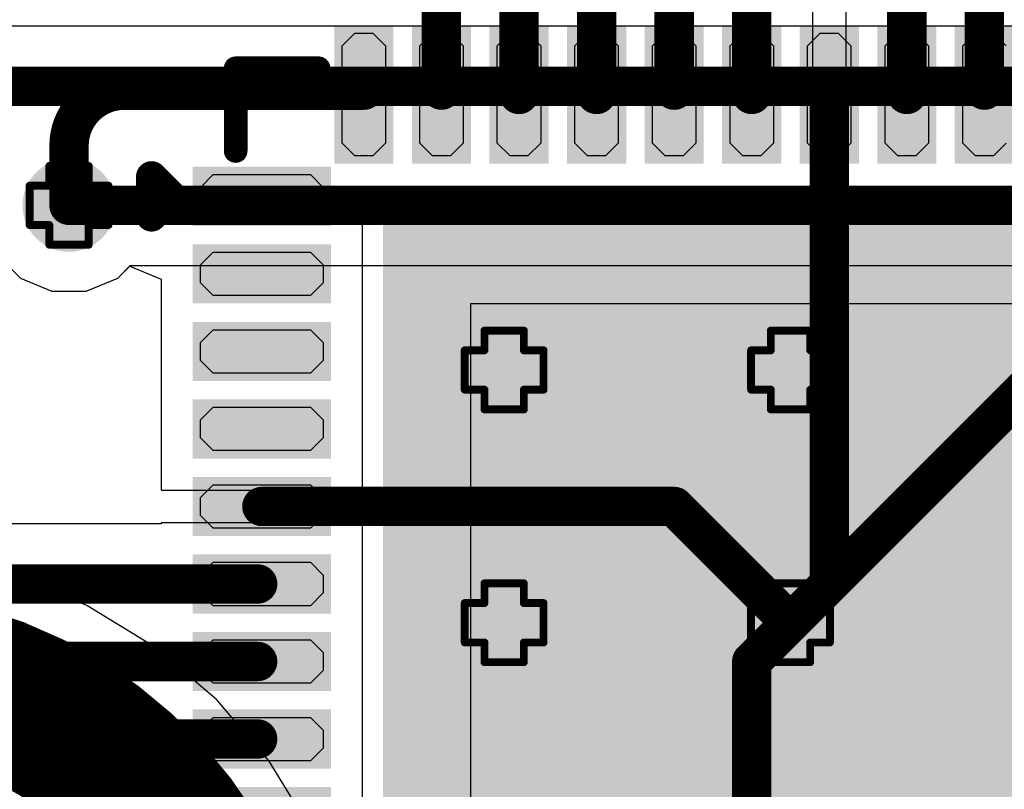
# Model space of a CAD drawing. Header units: inches. Extents: x -0.1 to 10.2, y 0 to 6.5.
# Tile 62 of 95: x 2.167 to 2.416, y 3.611 to 3.807. Entities that reach past the tile are written whole.
import ezdxf

# ---------------------------------------------------------------- set-up
doc = ezdxf.new("R2010")
doc.units = ezdxf.units.IN
doc.header["$MEASUREMENT"] = 0
for name, color, linetype in [('Bottom Layer', 5, 'Continuous'), ('Drill Drawing', 1, 'Continuous'), ('Top Layer', 1, 'Continuous'), ('Top Overlay', 2, 'Continuous'), ('Top Paste', 8, 'Continuous'), ('Top Solder', 216, 'Continuous'), ('Via Holes', 16, 'Continuous')]:
    doc.layers.add(name, color=color, linetype=linetype)

# ---------------------------------------------------------------- blocks, each defined once
blk = doc.blocks.new('48_QFN__7_7__17')
at = {"layer": 'Top Layer'}
for points in [[(-0.11378, 0.14971), (-0.10276, 0.14971), (-0.10276, 0.11859), (-0.11378, 0.11859)], [(-0.09409, 0.14971), (-0.08307, 0.14971), (-0.08307, 0.11859), (-0.09409, 0.11859)], [(-0.07441, 0.14971), (-0.06339, 0.14971), (-0.06339, 0.11859), (-0.07441, 0.11859)], [(-0.05472, 0.14971), (-0.0437, 0.14971), (-0.0437, 0.11859), (-0.05472, 0.11859)], [(-0.03504, 0.14971), (-0.02402, 0.14971), (-0.02402, 0.11859), (-0.03504, 0.11859)], [(-0.01535, 0.14971), (-0.00433, 0.14971), (-0.00433, 0.11859), (-0.01535, 0.11859)], [(0.00433, 0.14971), (0.01535, 0.14971), (0.01535, 0.11859), (0.00433, 0.11859)], [(0.02402, 0.14971), (0.03504, 0.14971), (0.03504, 0.11859), (0.02402, 0.11859)], [(0.0437, 0.14971), (0.05472, 0.14971), (0.05472, 0.11859), (0.0437, 0.11859)], [(-0.14971, 0.11378), (-0.11859, 0.11378), (-0.11859, 0.10276), (-0.14971, 0.10276)], [(-0.10138, 0.10138), (0.10138, 0.10138), (0.10138, -0.10138), (-0.10138, -0.10138)], [(-0.14971, 0.09409), (-0.11859, 0.09409), (-0.11859, 0.08307), (-0.14971, 0.08307)], [(-0.14971, 0.07441), (-0.11859, 0.07441), (-0.11859, 0.06339), (-0.14971, 0.06339)], [(-0.14971, 0.05472), (-0.11859, 0.05472), (-0.11859, 0.0437), (-0.14971, 0.0437)], [(-0.14971, 0.03504), (-0.11859, 0.03504), (-0.11859, 0.02402), (-0.14971, 0.02402)], [(-0.14971, 0.01535), (-0.11859, 0.01535), (-0.11859, 0.00433), (-0.14971, 0.00433)], [(-0.14971, -0.00433), (-0.11859, -0.00433), (-0.11859, -0.01535), (-0.14971, -0.01535)], [(-0.14971, -0.02402), (-0.11859, -0.02402), (-0.11859, -0.03504), (-0.14971, -0.03504)]]:
    blk.add_hatch(color=1, dxfattribs=at).paths.add_polyline_path(points)
at = {"layer": 'Top Solder'}
for points in [[(-0.11578, 0.15171), (-0.10076, 0.15171), (-0.10076, 0.11659), (-0.11578, 0.11659)], [(-0.09609, 0.15171), (-0.08107, 0.15171), (-0.08107, 0.11659), (-0.09609, 0.11659)], [(-0.07641, 0.15171), (-0.06139, 0.15171), (-0.06139, 0.11659), (-0.07641, 0.11659)], [(-0.05672, 0.15171), (-0.0417, 0.15171), (-0.0417, 0.11659), (-0.05672, 0.11659)], [(-0.03704, 0.15171), (-0.02202, 0.15171), (-0.02202, 0.11659), (-0.03704, 0.11659)], [(-0.01735, 0.15171), (-0.00233, 0.15171), (-0.00233, 0.11659), (-0.01735, 0.11659)], [(0.00233, 0.15171), (0.01735, 0.15171), (0.01735, 0.11659), (0.00233, 0.11659)], [(0.02202, 0.15171), (0.03704, 0.15171), (0.03704, 0.11659), (0.02202, 0.11659)], [(0.0417, 0.15171), (0.05672, 0.15171), (0.05672, 0.11659), (0.0417, 0.11659)], [(-0.15171, 0.11578), (-0.11659, 0.11578), (-0.11659, 0.10076), (-0.15171, 0.10076)], [(-0.10338, 0.10338), (0.10338, 0.10338), (0.10338, -0.10338), (-0.10338, -0.10338)], [(-0.15171, 0.09609), (-0.11659, 0.09609), (-0.11659, 0.08107), (-0.15171, 0.08107)], [(-0.15171, 0.07641), (-0.11659, 0.07641), (-0.11659, 0.06139), (-0.15171, 0.06139)], [(-0.15171, 0.05672), (-0.11659, 0.05672), (-0.11659, 0.0417), (-0.15171, 0.0417)], [(-0.15171, 0.03704), (-0.11659, 0.03704), (-0.11659, 0.02202), (-0.15171, 0.02202)], [(-0.15171, 0.01735), (-0.11659, 0.01735), (-0.11659, 0.00233), (-0.15171, 0.00233)], [(-0.15171, -0.00233), (-0.11659, -0.00233), (-0.11659, -0.01735), (-0.15171, -0.01735)], [(-0.15171, -0.02202), (-0.11659, -0.02202), (-0.11659, -0.03704), (-0.15171, -0.03704)], [(-0.15171, -0.0417), (-0.11659, -0.0417), (-0.11659, -0.05672), (-0.15171, -0.05672)]]:
    blk.add_hatch(color=216, dxfattribs=at).paths.add_polyline_path(points)
at = {"layer": 'Top Overlay'}
for points, const_width in [([(-0.1408, 0.1408), (-0.11978, 0.1408)], 0.006), ([(-0.1408, 0.11978), (-0.1408, 0.1408)], 0.006), ([(-0.16215, 0.10327), (-0.16215, 0.11327)], 0.00787), ([(-0.16215, 0.11327), (-0.15715, 0.10827)], 0.00787), ([(-0.16215, 0.10327), (-0.15715, 0.10827)], 0.00787)]:
    blk.add_lwpolyline(points, dxfattribs=dict(at, const_width=const_width))
for points, const_width in [([(-0.1423, 0.1408, 1), (-0.1393, 0.1408, 1)], 0.003), ([(-0.1423, 0.1408, 1), (-0.1393, 0.1408, 1)], 0.003), ([(-0.12128, 0.1408, 1), (-0.11828, 0.1408, 1)], 0.003), ([(-0.1423, 0.11978, 1), (-0.1393, 0.11978, 1)], 0.003), ([(-0.16412, 0.11327, 1), (-0.16018, 0.11327, 1)], 0.00394), ([(-0.16412, 0.11327, 1), (-0.16018, 0.11327, 1)], 0.00394), ([(-0.15912, 0.10827, 1), (-0.15518, 0.10827, 1)], 0.00394), ([(-0.15912, 0.10827, 1), (-0.15518, 0.10827, 1)], 0.00394), ([(-0.16412, 0.10327, 1), (-0.16018, 0.10327, 1)], 0.00394), ([(-0.16412, 0.10327, 1), (-0.16018, 0.10327, 1)], 0.00394)]:
    blk.add_lwpolyline(points, format="xyb", close=True, dxfattribs=dict(at, const_width=const_width))
at = {"layer": 'Top Paste'}
for p, q in [((-0.11378, 0.14648), (-0.11055, 0.14971)), ((-0.11055, 0.14971), (-0.10599, 0.14971)), ((-0.10599, 0.14971), (-0.10276, 0.14648)), ((-0.09409, 0.14648), (-0.09086, 0.14971)), ((-0.09086, 0.14971), (-0.0863, 0.14971)), ((-0.0863, 0.14971), (-0.08307, 0.14648)), ((-0.07441, 0.14648), (-0.07118, 0.14971)), ((-0.07118, 0.14971), (-0.06662, 0.14971)), ((-0.06662, 0.14971), (-0.06339, 0.14648)), ((-0.05472, 0.14648), (-0.05149, 0.14971)), ((-0.05149, 0.14971), (-0.04693, 0.14971)), ((-0.04693, 0.14971), (-0.0437, 0.14648)), ((-0.03504, 0.14648), (-0.03181, 0.14971)), ((-0.03181, 0.14971), (-0.02725, 0.14971)), ((-0.02725, 0.14971), (-0.02402, 0.14648)), ((-0.01535, 0.14648), (-0.01212, 0.14971)), ((-0.01212, 0.14971), (-0.00756, 0.14971)), ((-0.00756, 0.14971), (-0.00433, 0.14648)), ((0.00433, 0.14648), (0.00756, 0.14971)), ((0.00756, 0.14971), (0.01212, 0.14971)), ((0.01212, 0.14971), (0.01535, 0.14648)), ((0.02402, 0.14648), (0.02725, 0.14971)), ((0.02725, 0.14971), (0.03181, 0.14971)), ((0.03181, 0.14971), (0.03504, 0.14648)), ((0.0437, 0.14648), (0.04693, 0.14971)), ((0.04693, 0.14971), (0.05149, 0.14971)), ((0.05149, 0.14971), (0.05472, 0.14648)), ((-0.11378, 0.14419), (-0.11378, 0.14648)), ((-0.10276, 0.14648), (-0.10276, 0.14419)), ((-0.09409, 0.14419), (-0.09409, 0.14648)), ((-0.08307, 0.14648), (-0.08307, 0.14419)), ((-0.07441, 0.14419), (-0.07441, 0.14648)), ((-0.06339, 0.14648), (-0.06339, 0.14419)), ((-0.05472, 0.14419), (-0.05472, 0.14648)), ((-0.0437, 0.14648), (-0.0437, 0.14419)), ((-0.03504, 0.14419), (-0.03504, 0.14648)), ((-0.02402, 0.14648), (-0.02402, 0.14419)), ((-0.01535, 0.14419), (-0.01535, 0.14648)), ((-0.00433, 0.14648), (-0.00433, 0.14419)), ((0.00433, 0.14419), (0.00433, 0.14648)), ((0.01535, 0.14648), (0.01535, 0.14419)), ((0.02402, 0.14419), (0.02402, 0.14648)), ((0.03504, 0.14648), (0.03504, 0.14419)), ((0.0437, 0.14419), (0.0437, 0.14648)), ((-0.11378, 0.12411), (-0.11378, 0.14419)), ((-0.10276, 0.14419), (-0.10276, 0.14419)), ((-0.10276, 0.14419), (-0.10276, 0.12411)), ((-0.09409, 0.12411), (-0.09409, 0.14419)), ((-0.08307, 0.14419), (-0.08307, 0.14419)), ((-0.08307, 0.14419), (-0.08307, 0.12411)), ((-0.07441, 0.12411), (-0.07441, 0.14419)), ((-0.06339, 0.14419), (-0.06339, 0.14419)), ((-0.06339, 0.14419), (-0.06339, 0.12411)), ((-0.05472, 0.12411), (-0.05472, 0.14419)), ((-0.0437, 0.14419), (-0.0437, 0.14419)), ((-0.0437, 0.14419), (-0.0437, 0.12411)), ((-0.03504, 0.12411), (-0.03504, 0.14419)), ((-0.02402, 0.14419), (-0.02402, 0.14419)), ((-0.02402, 0.14419), (-0.02402, 0.12411)), ((-0.01535, 0.12411), (-0.01535, 0.14419)), ((-0.00433, 0.14419), (-0.00433, 0.14419)), ((-0.00433, 0.14419), (-0.00433, 0.12411)), ((0.00433, 0.12411), (0.00433, 0.14419)), ((0.01535, 0.14419), (0.01535, 0.14419)), ((0.01535, 0.14419), (0.01535, 0.12411)), ((0.02402, 0.12411), (0.02402, 0.14419)), ((0.03504, 0.14419), (0.03504, 0.14419)), ((0.03504, 0.14419), (0.03504, 0.12411)), ((0.0437, 0.12411), (0.0437, 0.14419)), ((-0.11378, 0.12182), (-0.11378, 0.12411)), ((-0.11378, 0.12411), (-0.11378, 0.12411)), ((-0.10276, 0.12411), (-0.10276, 0.12182)), ((-0.09409, 0.12182), (-0.09409, 0.12411)), ((-0.09409, 0.12411), (-0.09409, 0.12411)), ((-0.08307, 0.12411), (-0.08307, 0.12182)), ((-0.07441, 0.12182), (-0.07441, 0.12411)), ((-0.07441, 0.12411), (-0.07441, 0.12411)), ((-0.06339, 0.12411), (-0.06339, 0.12182)), ((-0.05472, 0.12182), (-0.05472, 0.12411)), ((-0.05472, 0.12411), (-0.05472, 0.12411)), ((-0.0437, 0.12411), (-0.0437, 0.12182)), ((-0.03504, 0.12182), (-0.03504, 0.12411)), ((-0.03504, 0.12411), (-0.03504, 0.12411)), ((-0.02402, 0.12411), (-0.02402, 0.12182)), ((-0.01535, 0.12182), (-0.01535, 0.12411)), ((-0.01535, 0.12411), (-0.01535, 0.12411)), ((-0.00433, 0.12411), (-0.00433, 0.12182)), ((0.00433, 0.12182), (0.00433, 0.12411)), ((0.00433, 0.12411), (0.00433, 0.12411)), ((0.01535, 0.12411), (0.01535, 0.12182)), ((0.02402, 0.12182), (0.02402, 0.12411)), ((0.02402, 0.12411), (0.02402, 0.12411)), ((0.03504, 0.12411), (0.03504, 0.12182)), ((0.0437, 0.12182), (0.0437, 0.12411)), ((0.0437, 0.12411), (0.0437, 0.12411)), ((-0.11055, 0.11859), (-0.11378, 0.12182)), ((-0.10276, 0.12182), (-0.10599, 0.11859)), ((-0.09086, 0.11859), (-0.09409, 0.12182)), ((-0.08307, 0.12182), (-0.0863, 0.11859)), ((-0.07118, 0.11859), (-0.07441, 0.12182)), ((-0.06339, 0.12182), (-0.06662, 0.11859)), ((-0.05149, 0.11859), (-0.05472, 0.12182)), ((-0.0437, 0.12182), (-0.04693, 0.11859)), ((-0.03181, 0.11859), (-0.03504, 0.12182)), ((-0.02402, 0.12182), (-0.02725, 0.11859)), ((-0.01212, 0.11859), (-0.01535, 0.12182)), ((-0.00433, 0.12182), (-0.00756, 0.11859)), ((0.00756, 0.11859), (0.00433, 0.12182)), ((0.01535, 0.12182), (0.01212, 0.11859)), ((0.02725, 0.11859), (0.02402, 0.12182)), ((0.03504, 0.12182), (0.03181, 0.11859)), ((0.04693, 0.11859), (0.0437, 0.12182)), ((0.05472, 0.12182), (0.05149, 0.11859)), ((-0.10599, 0.11859), (-0.11055, 0.11859)), ((-0.0863, 0.11859), (-0.09086, 0.11859)), ((-0.06662, 0.11859), (-0.07118, 0.11859)), ((-0.04693, 0.11859), (-0.05149, 0.11859)), ((-0.02725, 0.11859), (-0.03181, 0.11859)), ((-0.00756, 0.11859), (-0.01212, 0.11859)), ((0.01212, 0.11859), (0.00756, 0.11859)), ((0.03181, 0.11859), (0.02725, 0.11859)), ((0.05149, 0.11859), (0.04693, 0.11859)), ((-0.14971, 0.11055), (-0.14648, 0.11378)), ((-0.14648, 0.11378), (-0.14419, 0.11378)), ((-0.14419, 0.11378), (-0.14419, 0.11378)), ((-0.14419, 0.11378), (-0.12411, 0.11378)), ((-0.12411, 0.11378), (-0.12182, 0.11378)), ((-0.12182, 0.11378), (-0.11859, 0.11055)), ((-0.14971, 0.10599), (-0.14971, 0.11055)), ((-0.11859, 0.11055), (-0.11859, 0.10599)), ((-0.14648, 0.10276), (-0.14971, 0.10599)), ((-0.11859, 0.10599), (-0.12182, 0.10276)), ((-0.14419, 0.10276), (-0.14648, 0.10276)), ((-0.12411, 0.10276), (-0.14419, 0.10276)), ((-0.12182, 0.10276), (-0.12411, 0.10276)), ((-0.12411, 0.10276), (-0.12411, 0.10276)), ((-0.14971, 0.09086), (-0.14648, 0.09409)), ((-0.14648, 0.09409), (-0.14419, 0.09409)), ((-0.14419, 0.09409), (-0.14419, 0.09409)), ((-0.14419, 0.09409), (-0.12411, 0.09409)), ((-0.12411, 0.09409), (-0.12182, 0.09409)), ((-0.12182, 0.09409), (-0.11859, 0.09086)), ((-0.14971, 0.0863), (-0.14971, 0.09086)), ((-0.11859, 0.09086), (-0.11859, 0.0863)), ((-0.14648, 0.08307), (-0.14971, 0.0863)), ((-0.11859, 0.0863), (-0.12182, 0.08307)), ((-0.14419, 0.08307), (-0.14648, 0.08307)), ((-0.12411, 0.08307), (-0.14419, 0.08307)), ((-0.12182, 0.08307), (-0.12411, 0.08307)), ((-0.12411, 0.08307), (-0.12411, 0.08307)), ((-0.0811, 0.0811), (-0.0811, 0.0811)), ((-0.0811, 0.0811), (0.0811, 0.0811)), ((-0.0811, -0.0811), (-0.0811, 0.0811)), ((-0.14971, 0.07118), (-0.14648, 0.07441)), ((-0.14648, 0.07441), (-0.14419, 0.07441)), ((-0.14419, 0.07441), (-0.14419, 0.07441)), ((-0.14419, 0.07441), (-0.12411, 0.07441)), ((-0.12411, 0.07441), (-0.12182, 0.07441)), ((-0.12182, 0.07441), (-0.11859, 0.07118)), ((-0.14971, 0.06662), (-0.14971, 0.07118)), ((-0.11859, 0.07118), (-0.11859, 0.06662)), ((-0.14648, 0.06339), (-0.14971, 0.06662)), ((-0.11859, 0.06662), (-0.12182, 0.06339)), ((-0.14419, 0.06339), (-0.14648, 0.06339)), ((-0.12411, 0.06339), (-0.14419, 0.06339)), ((-0.12182, 0.06339), (-0.12411, 0.06339)), ((-0.12411, 0.06339), (-0.12411, 0.06339)), ((-0.14971, 0.05149), (-0.14648, 0.05472)), ((-0.14648, 0.05472), (-0.14419, 0.05472)), ((-0.14419, 0.05472), (-0.14419, 0.05472)), ((-0.14419, 0.05472), (-0.12411, 0.05472)), ((-0.12411, 0.05472), (-0.12182, 0.05472)), ((-0.12182, 0.05472), (-0.11859, 0.05149)), ((-0.14971, 0.04693), (-0.14971, 0.05149)), ((-0.11859, 0.05149), (-0.11859, 0.04693)), ((-0.14648, 0.0437), (-0.14971, 0.04693)), ((-0.11859, 0.04693), (-0.12182, 0.0437)), ((-0.14419, 0.0437), (-0.14648, 0.0437)), ((-0.12411, 0.0437), (-0.14419, 0.0437)), ((-0.12182, 0.0437), (-0.12411, 0.0437)), ((-0.12411, 0.0437), (-0.12411, 0.0437)), ((-0.14971, 0.03181), (-0.14648, 0.03504)), ((-0.14648, 0.03504), (-0.14419, 0.03504)), ((-0.14419, 0.03504), (-0.14419, 0.03504)), ((-0.14419, 0.03504), (-0.12411, 0.03504)), ((-0.12411, 0.03504), (-0.12182, 0.03504)), ((-0.12182, 0.03504), (-0.11859, 0.03181)), ((-0.14971, 0.02725), (-0.14971, 0.03181)), ((-0.11859, 0.03181), (-0.11859, 0.02725)), ((-0.14648, 0.02402), (-0.14971, 0.02725)), ((-0.11859, 0.02725), (-0.12182, 0.02402)), ((-0.14419, 0.02402), (-0.14648, 0.02402)), ((-0.12411, 0.02402), (-0.14419, 0.02402)), ((-0.12182, 0.02402), (-0.12411, 0.02402)), ((-0.12411, 0.02402), (-0.12411, 0.02402)), ((-0.14971, 0.01212), (-0.14648, 0.01535)), ((-0.14648, 0.01535), (-0.14419, 0.01535)), ((-0.14419, 0.01535), (-0.14419, 0.01535)), ((-0.14419, 0.01535), (-0.12411, 0.01535)), ((-0.12411, 0.01535), (-0.12182, 0.01535)), ((-0.12182, 0.01535), (-0.11859, 0.01212)), ((-0.14971, 0.00756), (-0.14971, 0.01212)), ((-0.11859, 0.01212), (-0.11859, 0.00756)), ((-0.14648, 0.00433), (-0.14971, 0.00756)), ((-0.11859, 0.00756), (-0.12182, 0.00433)), ((-0.14419, 0.00433), (-0.14648, 0.00433)), ((-0.12411, 0.00433), (-0.14419, 0.00433)), ((-0.12182, 0.00433), (-0.12411, 0.00433)), ((-0.12411, 0.00433), (-0.12411, 0.00433)), ((-0.14971, -0.00756), (-0.14648, -0.00433)), ((-0.14648, -0.00433), (-0.14419, -0.00433)), ((-0.14419, -0.00433), (-0.14419, -0.00433)), ((-0.14419, -0.00433), (-0.12411, -0.00433)), ((-0.12411, -0.00433), (-0.12182, -0.00433)), ((-0.12182, -0.00433), (-0.11859, -0.00756)), ((-0.14971, -0.01212), (-0.14971, -0.00756)), ((-0.11859, -0.00756), (-0.11859, -0.01212)), ((-0.14648, -0.01535), (-0.14971, -0.01212)), ((-0.11859, -0.01212), (-0.12182, -0.01535)), ((-0.14419, -0.01535), (-0.14648, -0.01535)), ((-0.12411, -0.01535), (-0.14419, -0.01535)), ((-0.12182, -0.01535), (-0.12411, -0.01535)), ((-0.12411, -0.01535), (-0.12411, -0.01535)), ((-0.14971, -0.02725), (-0.14648, -0.02402)), ((-0.14648, -0.02402), (-0.14419, -0.02402)), ((-0.14419, -0.02402), (-0.14419, -0.02402)), ((-0.14419, -0.02402), (-0.12411, -0.02402)), ((-0.12411, -0.02402), (-0.12182, -0.02402)), ((-0.12182, -0.02402), (-0.11859, -0.02725)), ((-0.14971, -0.03181), (-0.14971, -0.02725)), ((-0.11859, -0.02725), (-0.11859, -0.03181)), ((-0.14648, -0.03504), (-0.14971, -0.03181)), ((-0.11859, -0.03181), (-0.12182, -0.03504)), ((-0.14419, -0.03504), (-0.14648, -0.03504)), ((-0.12411, -0.03504), (-0.14419, -0.03504)), ((-0.12182, -0.03504), (-0.12411, -0.03504)), ((-0.12411, -0.03504), (-0.12411, -0.03504))]:
    blk.add_line(p, q, dxfattribs=at)

msp = doc.modelspace()

# ---------------------------------------------------------------- hatches: boundary and pattern name
at = {"layer": 'Bottom Layer'}
h = msp.add_hatch(color=5, dxfattribs=at)
edge = h.paths.add_edge_path()
edge.add_arc((2.17911, 3.75953), 0.01181, 0, 360)
h = msp.add_hatch(color=5, dxfattribs=at)
edge = h.paths.add_edge_path()
edge.add_arc((2.28953, 3.71772), 0.01181, 0, 360)
h = msp.add_hatch(color=5, dxfattribs=at)
edge = h.paths.add_edge_path()
edge.add_arc((2.3622, 3.71772), 0.01181, 0, 360)
h = msp.add_hatch(color=5, dxfattribs=at)
edge = h.paths.add_edge_path()
edge.add_arc((2.28953, 3.65354), 0.01181, 0, 360)
h = msp.add_hatch(color=5, dxfattribs=at)
edge = h.paths.add_edge_path()
edge.add_arc((2.3622, 3.65354), 0.01181, 0, 360)
at = {"layer": 'Top Layer'}
h = msp.add_hatch(color=1, dxfattribs=at)
edge = h.paths.add_edge_path()
edge.add_arc((2.17911, 3.75953), 0.01181, 0, 360)
h = msp.add_hatch(color=1, dxfattribs=at)
edge = h.paths.add_edge_path()
edge.add_arc((2.28953, 3.71772), 0.01181, 0, 360)
h = msp.add_hatch(color=1, dxfattribs=at)
edge = h.paths.add_edge_path()
edge.add_arc((2.3622, 3.71772), 0.01181, 0, 360)
h = msp.add_hatch(color=1, dxfattribs=at)
edge = h.paths.add_edge_path()
edge.add_arc((2.28953, 3.65354), 0.01181, 0, 360)
h = msp.add_hatch(color=1, dxfattribs=at)
edge = h.paths.add_edge_path()
edge.add_arc((2.3622, 3.65354), 0.01181, 0, 360)
at = {"layer": 'Via Holes'}
h = msp.add_hatch(color=7, dxfattribs=at)
edge = h.paths.add_edge_path()
edge.add_arc((2.17911, 3.75953), 0.00591, 0, 360)
h = msp.add_hatch(color=7, dxfattribs=at)
edge = h.paths.add_edge_path()
edge.add_arc((2.28953, 3.71772), 0.00591, 0, 360)
h = msp.add_hatch(color=7, dxfattribs=at)
edge = h.paths.add_edge_path()
edge.add_arc((2.3622, 3.71772), 0.00591, 0, 360)
h = msp.add_hatch(color=7, dxfattribs=at)
edge = h.paths.add_edge_path()
edge.add_arc((2.28953, 3.65354), 0.00591, 0, 360)
h = msp.add_hatch(color=7, dxfattribs=at)
edge = h.paths.add_edge_path()
edge.add_arc((2.3622, 3.65354), 0.00591, 0, 360)

# ---------------------------------------------------------------- linework, layer by layer
at = {"layer": 'Bottom Layer'}
for p, q in [((2.48813, 3.80504), (1.00862, 3.80504)), ((2.16062, 3.74718), (2.16675, 3.74104)), ((2.19146, 3.74104), (2.19466, 3.74424)), ((2.19466, 3.74424), (2.65068, 3.74424)), ((2.16675, 3.74104), (2.17477, 3.73772)), ((2.18344, 3.73772), (2.19146, 3.74104)), ((2.17477, 3.73772), (2.18344, 3.73772)), ((2.18361, 3.65792), (2.16471, 3.66575)), ((2.20106, 3.64723), (2.18361, 3.65792)), ((2.21662, 3.63394), (2.20106, 3.64723)), ((2.22991, 3.61838), (2.21662, 3.63394)), ((2.2406, 3.60093), (2.22991, 3.61838))]:
    msp.add_line(p, q, dxfattribs=at)
at = {"layer": 'Bottom Layer', "const_width": 0.01}
for points in [[(0.79576, 3.78974), (2.50518, 3.78974)], [(2.17911, 3.75953), (3.32327, 3.75953)]]:
    msp.add_lwpolyline(points, dxfattribs=at)
at = {"layer": 'Bottom Layer', "const_width": 0.005}
msp.add_lwpolyline([(2.17661, 3.75953, 1), (2.18161, 3.75953, 1)], format="xyb", close=True, dxfattribs=at)
at = {"layer": 'Bottom Layer', "const_width": 0.04}
msp.add_lwpolyline([(2.12441, 3.64173, -0.414214), (2.22441, 3.54173)], format="xyb", dxfattribs=at)
at = {"layer": 'Drill Drawing', "const_width": 0.002}
for points in [[(2.17411, 3.76453), (2.17411, 3.76953)], [(2.17411, 3.76953), (2.18411, 3.76953)], [(2.18411, 3.76453), (2.18411, 3.76953)], [(2.16911, 3.75453), (2.16911, 3.76453)], [(2.16911, 3.76453), (2.17411, 3.76453)], [(2.18411, 3.76453), (2.18911, 3.76453)], [(2.18911, 3.75453), (2.18911, 3.76453)], [(2.16911, 3.75453), (2.17411, 3.75453)], [(2.17411, 3.74953), (2.17411, 3.75453)], [(2.18411, 3.75453), (2.18911, 3.75453)], [(2.18411, 3.74953), (2.18411, 3.75453)], [(2.17411, 3.74953), (2.18411, 3.74953)], [(2.28453, 3.72272), (2.28453, 3.72772)], [(2.28453, 3.72772), (2.29453, 3.72772)], [(2.29453, 3.72272), (2.29453, 3.72772)], [(2.3572, 3.72272), (2.3572, 3.72772)], [(2.3572, 3.72772), (2.3672, 3.72772)], [(2.3672, 3.72272), (2.3672, 3.72772)], [(2.27953, 3.71272), (2.27953, 3.72272)], [(2.27953, 3.72272), (2.28453, 3.72272)], [(2.29453, 3.72272), (2.29953, 3.72272)], [(2.29953, 3.71272), (2.29953, 3.72272)], [(2.3522, 3.71272), (2.3522, 3.72272)], [(2.3522, 3.72272), (2.3572, 3.72272)], [(2.3672, 3.72272), (2.3722, 3.72272)], [(2.3722, 3.71272), (2.3722, 3.72272)], [(2.27953, 3.71272), (2.28453, 3.71272)], [(2.28453, 3.70772), (2.28453, 3.71272)], [(2.29453, 3.71272), (2.29953, 3.71272)], [(2.29453, 3.70772), (2.29453, 3.71272)], [(2.3522, 3.71272), (2.3572, 3.71272)], [(2.3572, 3.70772), (2.3572, 3.71272)], [(2.3672, 3.71272), (2.3722, 3.71272)], [(2.3672, 3.70772), (2.3672, 3.71272)], [(2.28453, 3.70772), (2.29453, 3.70772)], [(2.3572, 3.70772), (2.3672, 3.70772)], [(2.28453, 3.65854), (2.28453, 3.66354)], [(2.28453, 3.66354), (2.29453, 3.66354)], [(2.29453, 3.65854), (2.29453, 3.66354)], [(2.3572, 3.65854), (2.3572, 3.66354)], [(2.3572, 3.66354), (2.3672, 3.66354)], [(2.3672, 3.65854), (2.3672, 3.66354)], [(2.27953, 3.64854), (2.27953, 3.65854)], [(2.27953, 3.65854), (2.28453, 3.65854)], [(2.29453, 3.65854), (2.29953, 3.65854)], [(2.29953, 3.64854), (2.29953, 3.65854)], [(2.3522, 3.64854), (2.3522, 3.65854)], [(2.3522, 3.65854), (2.3572, 3.65854)], [(2.3672, 3.65854), (2.3722, 3.65854)], [(2.3722, 3.64854), (2.3722, 3.65854)], [(2.27953, 3.64854), (2.28453, 3.64854)], [(2.28453, 3.64354), (2.28453, 3.64854)], [(2.29453, 3.64854), (2.29953, 3.64854)], [(2.29453, 3.64354), (2.29453, 3.64854)], [(2.3522, 3.64854), (2.3572, 3.64854)], [(2.3572, 3.64354), (2.3572, 3.64854)], [(2.3672, 3.64854), (2.3722, 3.64854)], [(2.3672, 3.64354), (2.3672, 3.64854)], [(2.28453, 3.64354), (2.29453, 3.64354)], [(2.3572, 3.64354), (2.3672, 3.64354)]]:
    msp.add_lwpolyline(points, dxfattribs=at)
at = {"layer": 'Drill Drawing', "const_width": 0.001}
for points in [[(2.17361, 3.76953, 1), (2.17461, 3.76953, 1)], [(2.17361, 3.76953, 1), (2.17461, 3.76953, 1)], [(2.18361, 3.76953, 1), (2.18461, 3.76953, 1)], [(2.18361, 3.76953, 1), (2.18461, 3.76953, 1)], [(2.16861, 3.76453, 1), (2.16961, 3.76453, 1)], [(2.16861, 3.76453, 1), (2.16961, 3.76453, 1)], [(2.17361, 3.76453, 1), (2.17461, 3.76453, 1)], [(2.17361, 3.76453, 1), (2.17461, 3.76453, 1)], [(2.18361, 3.76453, 1), (2.18461, 3.76453, 1)], [(2.18361, 3.76453, 1), (2.18461, 3.76453, 1)], [(2.18861, 3.76453, 1), (2.18961, 3.76453, 1)], [(2.18861, 3.76453, 1), (2.18961, 3.76453, 1)], [(2.16861, 3.75453, 1), (2.16961, 3.75453, 1)], [(2.16861, 3.75453, 1), (2.16961, 3.75453, 1)], [(2.17361, 3.75453, 1), (2.17461, 3.75453, 1)], [(2.17361, 3.75453, 1), (2.17461, 3.75453, 1)], [(2.18361, 3.75453, 1), (2.18461, 3.75453, 1)], [(2.18361, 3.75453, 1), (2.18461, 3.75453, 1)], [(2.18861, 3.75453, 1), (2.18961, 3.75453, 1)], [(2.18861, 3.75453, 1), (2.18961, 3.75453, 1)], [(2.17361, 3.74953, 1), (2.17461, 3.74953, 1)], [(2.17361, 3.74953, 1), (2.17461, 3.74953, 1)], [(2.18361, 3.74953, 1), (2.18461, 3.74953, 1)], [(2.18361, 3.74953, 1), (2.18461, 3.74953, 1)], [(2.28403, 3.72772, 1), (2.28503, 3.72772, 1)], [(2.28403, 3.72772, 1), (2.28503, 3.72772, 1)], [(2.29403, 3.72772, 1), (2.29503, 3.72772, 1)], [(2.29403, 3.72772, 1), (2.29503, 3.72772, 1)], [(2.3567, 3.72772, 1), (2.3577, 3.72772, 1)], [(2.3567, 3.72772, 1), (2.3577, 3.72772, 1)], [(2.3667, 3.72772, 1), (2.3677, 3.72772, 1)], [(2.3667, 3.72772, 1), (2.3677, 3.72772, 1)], [(2.27903, 3.72272, 1), (2.28003, 3.72272, 1)], [(2.27903, 3.72272, 1), (2.28003, 3.72272, 1)], [(2.28403, 3.72272, 1), (2.28503, 3.72272, 1)], [(2.28403, 3.72272, 1), (2.28503, 3.72272, 1)], [(2.29403, 3.72272, 1), (2.29503, 3.72272, 1)], [(2.29403, 3.72272, 1), (2.29503, 3.72272, 1)], [(2.29903, 3.72272, 1), (2.30003, 3.72272, 1)], [(2.29903, 3.72272, 1), (2.30003, 3.72272, 1)], [(2.3517, 3.72272, 1), (2.3527, 3.72272, 1)], [(2.3517, 3.72272, 1), (2.3527, 3.72272, 1)], [(2.3567, 3.72272, 1), (2.3577, 3.72272, 1)], [(2.3567, 3.72272, 1), (2.3577, 3.72272, 1)], [(2.3667, 3.72272, 1), (2.3677, 3.72272, 1)], [(2.3667, 3.72272, 1), (2.3677, 3.72272, 1)], [(2.3717, 3.72272, 1), (2.3727, 3.72272, 1)], [(2.3717, 3.72272, 1), (2.3727, 3.72272, 1)], [(2.27903, 3.71272, 1), (2.28003, 3.71272, 1)], [(2.27903, 3.71272, 1), (2.28003, 3.71272, 1)], [(2.28403, 3.71272, 1), (2.28503, 3.71272, 1)], [(2.28403, 3.71272, 1), (2.28503, 3.71272, 1)], [(2.29403, 3.71272, 1), (2.29503, 3.71272, 1)], [(2.29403, 3.71272, 1), (2.29503, 3.71272, 1)], [(2.29903, 3.71272, 1), (2.30003, 3.71272, 1)], [(2.29903, 3.71272, 1), (2.30003, 3.71272, 1)], [(2.3517, 3.71272, 1), (2.3527, 3.71272, 1)], [(2.3517, 3.71272, 1), (2.3527, 3.71272, 1)], [(2.3567, 3.71272, 1), (2.3577, 3.71272, 1)], [(2.3567, 3.71272, 1), (2.3577, 3.71272, 1)], [(2.3667, 3.71272, 1), (2.3677, 3.71272, 1)], [(2.3667, 3.71272, 1), (2.3677, 3.71272, 1)], [(2.3717, 3.71272, 1), (2.3727, 3.71272, 1)], [(2.3717, 3.71272, 1), (2.3727, 3.71272, 1)], [(2.28403, 3.70772, 1), (2.28503, 3.70772, 1)], [(2.28403, 3.70772, 1), (2.28503, 3.70772, 1)], [(2.29403, 3.70772, 1), (2.29503, 3.70772, 1)], [(2.29403, 3.70772, 1), (2.29503, 3.70772, 1)], [(2.3567, 3.70772, 1), (2.3577, 3.70772, 1)], [(2.3567, 3.70772, 1), (2.3577, 3.70772, 1)], [(2.3667, 3.70772, 1), (2.3677, 3.70772, 1)], [(2.3667, 3.70772, 1), (2.3677, 3.70772, 1)], [(2.28403, 3.66354, 1), (2.28503, 3.66354, 1)], [(2.28403, 3.66354, 1), (2.28503, 3.66354, 1)], [(2.29403, 3.66354, 1), (2.29503, 3.66354, 1)], [(2.29403, 3.66354, 1), (2.29503, 3.66354, 1)], [(2.3567, 3.66354, 1), (2.3577, 3.66354, 1)], [(2.3567, 3.66354, 1), (2.3577, 3.66354, 1)], [(2.3667, 3.66354, 1), (2.3677, 3.66354, 1)], [(2.3667, 3.66354, 1), (2.3677, 3.66354, 1)], [(2.27903, 3.65854, 1), (2.28003, 3.65854, 1)], [(2.27903, 3.65854, 1), (2.28003, 3.65854, 1)], [(2.28403, 3.65854, 1), (2.28503, 3.65854, 1)], [(2.28403, 3.65854, 1), (2.28503, 3.65854, 1)], [(2.29403, 3.65854, 1), (2.29503, 3.65854, 1)], [(2.29403, 3.65854, 1), (2.29503, 3.65854, 1)], [(2.29903, 3.65854, 1), (2.30003, 3.65854, 1)], [(2.29903, 3.65854, 1), (2.30003, 3.65854, 1)], [(2.3517, 3.65854, 1), (2.3527, 3.65854, 1)], [(2.3517, 3.65854, 1), (2.3527, 3.65854, 1)], [(2.3567, 3.65854, 1), (2.3577, 3.65854, 1)], [(2.3567, 3.65854, 1), (2.3577, 3.65854, 1)], [(2.3667, 3.65854, 1), (2.3677, 3.65854, 1)], [(2.3667, 3.65854, 1), (2.3677, 3.65854, 1)], [(2.3717, 3.65854, 1), (2.3727, 3.65854, 1)], [(2.3717, 3.65854, 1), (2.3727, 3.65854, 1)], [(2.27903, 3.64854, 1), (2.28003, 3.64854, 1)], [(2.27903, 3.64854, 1), (2.28003, 3.64854, 1)], [(2.28403, 3.64854, 1), (2.28503, 3.64854, 1)], [(2.28403, 3.64854, 1), (2.28503, 3.64854, 1)], [(2.29403, 3.64854, 1), (2.29503, 3.64854, 1)], [(2.29403, 3.64854, 1), (2.29503, 3.64854, 1)], [(2.29903, 3.64854, 1), (2.30003, 3.64854, 1)], [(2.29903, 3.64854, 1), (2.30003, 3.64854, 1)], [(2.3517, 3.64854, 1), (2.3527, 3.64854, 1)], [(2.3517, 3.64854, 1), (2.3527, 3.64854, 1)], [(2.3567, 3.64854, 1), (2.3577, 3.64854, 1)], [(2.3567, 3.64854, 1), (2.3577, 3.64854, 1)], [(2.3667, 3.64854, 1), (2.3677, 3.64854, 1)], [(2.3667, 3.64854, 1), (2.3677, 3.64854, 1)], [(2.3717, 3.64854, 1), (2.3727, 3.64854, 1)], [(2.3717, 3.64854, 1), (2.3727, 3.64854, 1)], [(2.28403, 3.64354, 1), (2.28503, 3.64354, 1)], [(2.28403, 3.64354, 1), (2.28503, 3.64354, 1)], [(2.29403, 3.64354, 1), (2.29503, 3.64354, 1)], [(2.29403, 3.64354, 1), (2.29503, 3.64354, 1)], [(2.3567, 3.64354, 1), (2.3577, 3.64354, 1)], [(2.3567, 3.64354, 1), (2.3577, 3.64354, 1)], [(2.3667, 3.64354, 1), (2.3677, 3.64354, 1)], [(2.3667, 3.64354, 1), (2.3677, 3.64354, 1)]]:
    msp.add_lwpolyline(points, format="xyb", close=True, dxfattribs=at)
at = {"layer": 'Top Layer'}
for p, q in [((2.36788, 3.76214), (2.36788, 3.81325)), ((2.37622, 3.81325), (2.37622, 3.76214)), ((2.25361, 3.72661), (2.25361, 3.76214)), ((2.25361, 3.76214), (2.36788, 3.76214)), ((2.37622, 3.76214), (2.4708, 3.76214)), ((2.16142, 3.74637), (2.16675, 3.74104)), ((2.19146, 3.74104), (2.1945, 3.74408)), ((2.1945, 3.74408), (2.2025, 3.74076)), ((2.16675, 3.74104), (2.17477, 3.73772)), ((2.18344, 3.73772), (2.19146, 3.74104)), ((2.2025, 3.74076), (2.2025, 3.68724)), ((2.17477, 3.73772), (2.18344, 3.73772)), ((2.25361, 3.68724), (2.25361, 3.72661)), ((2.2025, 3.68724), (2.25361, 3.68724)), ((2.2025, 3.67868), (2.14393, 3.67868)), ((2.25361, 3.6789), (2.2025, 3.6789)), ((2.2025, 3.6789), (2.2025, 3.67868)), ((2.25361, 3.62819), (2.25361, 3.6789)), ((2.25361, 3.58882), (2.25361, 3.62819))]:
    msp.add_line(p, q, dxfattribs=at)
at = {"layer": 'Top Layer', "const_width": 0.01}
for points in [[(2.39173, 3.78769), (2.39173, 3.93701)], [(2.41142, 3.78878), (2.41142, 3.91102)], [(2.35236, 3.78769), (2.35236, 3.89218)], [(2.33268, 3.78878), (2.33268, 3.85808)], [(2.31299, 3.78769), (2.31299, 3.85139)], [(2.2933, 3.78769), (2.2933, 3.83058)], [(2.27362, 3.78878), (2.27362, 3.81437)], [(2.19316, 3.78878), (2.25394, 3.78878)], [(2.37204, 3.66338), (2.37204, 3.78769)], [(2.17911, 3.75953), (2.17911, 3.77472)], [(2.37204, 3.66338), (2.45078, 3.74212)], [(2.22805, 3.68307), (2.33267, 3.68307)], [(2.33267, 3.68307), (2.3622, 3.65354)], [(2.14376, 3.66339), (2.22697, 3.66339)], [(2.3622, 3.65354), (2.37204, 3.66338)], [(2.35236, 3.6437), (2.3622, 3.65354)], [(1.97118, 3.6437), (2.22697, 3.6437)], [(2.35236, 3.51939), (2.35236, 3.6437)], [(1.95234, 3.62402), (2.22697, 3.62402)]]:
    msp.add_lwpolyline(points, dxfattribs=at)
msp.add_lwpolyline([(2.17911, 3.77472, -0.414214), (2.19316, 3.78878)], format="xyb", dxfattribs=at)
at = {"layer": 'Top Layer', "const_width": 0.005}
for points in [[(2.19066, 3.78878, 1), (2.19566, 3.78878, 1)], [(2.19066, 3.78878, 1), (2.19566, 3.78878, 1)], [(2.25144, 3.78878, 1), (2.25644, 3.78878, 1)], [(2.27112, 3.78878, 1), (2.27612, 3.78878, 1)], [(2.33018, 3.78878, 1), (2.33518, 3.78878, 1)], [(2.40892, 3.78878, 1), (2.41392, 3.78878, 1)], [(2.2908, 3.78769, 1), (2.2958, 3.78769, 1)], [(2.31049, 3.78769, 1), (2.31549, 3.78769, 1)], [(2.34986, 3.78769, 1), (2.35486, 3.78769, 1)], [(2.36954, 3.78769, 1), (2.37454, 3.78769, 1)], [(2.38923, 3.78769, 1), (2.39423, 3.78769, 1)], [(2.17661, 3.77472, 1), (2.18161, 3.77472, 1)], [(2.17661, 3.77472, 1), (2.18161, 3.77472, 1)], [(2.17661, 3.75953, 1), (2.18161, 3.75953, 1)], [(2.22555, 3.68307, 1), (2.23055, 3.68307, 1)], [(2.33017, 3.68307, 1), (2.33517, 3.68307, 1)], [(2.33017, 3.68307, 1), (2.33517, 3.68307, 1)], [(2.22447, 3.66339, 1), (2.22947, 3.66339, 1)], [(2.36954, 3.66338, 1), (2.37454, 3.66338, 1)], [(2.36954, 3.66338, 1), (2.37454, 3.66338, 1)], [(2.36954, 3.66338, 1), (2.37454, 3.66338, 1)], [(2.3597, 3.65354, 1), (2.3647, 3.65354, 1)], [(2.3597, 3.65354, 1), (2.3647, 3.65354, 1)], [(2.3597, 3.65354, 1), (2.3647, 3.65354, 1)], [(2.22447, 3.6437, 1), (2.22947, 3.6437, 1)], [(2.34986, 3.6437, 1), (2.35486, 3.6437, 1)], [(2.34986, 3.6437, 1), (2.35486, 3.6437, 1)], [(2.22447, 3.62402, 1), (2.22947, 3.62402, 1)]]:
    msp.add_lwpolyline(points, format="xyb", close=True, dxfattribs=at)

# ---------------------------------------------------------------- block references
msp.add_blockref('48_QFN__7_7__17', (2.3622, 3.65354))

doc.saveas('drawing.dxf')
